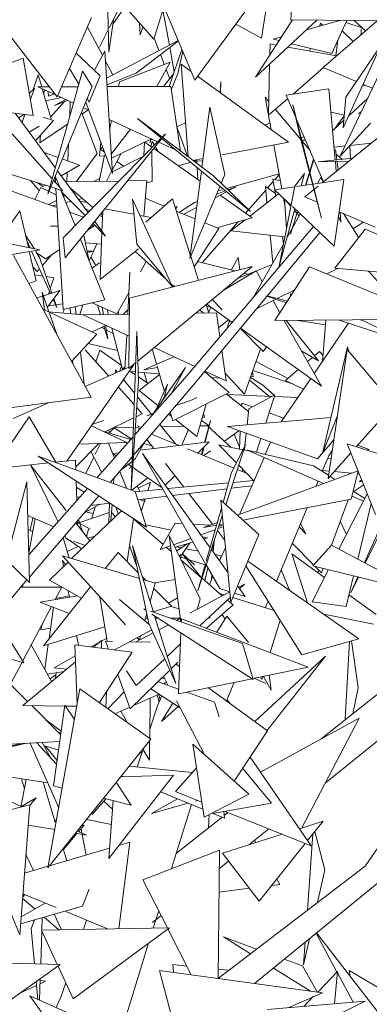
# Model space of a CAD drawing. Header units: metres. Extents: x -14.5 to 19.7, y -19.1 to 4.
# Tile 197 of 218: x 18.605 to 18.713, y 2.724 to 3.027. Entities that reach past the tile are written whole.
import ezdxf

# ---------------------------------------------------------------- set-up
doc = ezdxf.new("R2010")
doc.units = ezdxf.units.M
doc.layers.add('G-IMPT', color=7, linetype='Continuous', lineweight=5)
doc.layers.add('L-PLNT', color=7, linetype='Continuous', lineweight=5, true_color=0x005900)

# ---------------------------------------------------------------- blocks, each defined once
blk = doc.blocks.new('ÁRVORES ORNAMENTAIS - Pequeno e Médio Porte - Ipê-roxo-2976198-A')
at = {"layer": 'G-IMPT', "color": 253, "true_color": 0xaaaaaa}
for p, q in [((8.18407, 3.00885), (8.21094, 3.04552)), ((8.21369, 3.02741), (8.21469, 3.04674)), ((8.20768, 3.04107), (8.20458, 3.02176)), ((8.14173, 3.00366), (8.11514, 3.03794)), ((8.15761, 3.01744), (8.15711, 3.03617)), ((8.15868, 3.0359), (8.17146, 3.02143)), ((8.15774, 3.02491), (8.16161, 3.03258)), ((8.15886, 3.02609), (8.16259, 3.03148)), ((8.17505, 3.03298), (8.17146, 3.02143)), ((8.17424, 3.03039), (8.17624, 3.01963)), ((8.14173, 3.00366), (8.15232, 3.02806)), ((8.15761, 3.01744), (8.15901, 3.02742)), ((8.17517, 3.03007), (8.18407, 3.00885)), ((8.21413, 3.02741), (8.20279, 3.00977)), ((8.22169, 3.02731), (8.20279, 3.00977)), ((8.21369, 3.02741), (8.25048, 3.02696)), ((8.22877, 3.02723), (8.21849, 3.02435)), ((8.24024, 3.02709), (8.22357, 3.01273)), ((8.23091, 3.0272), (8.22628, 3.017)), ((8.23664, 3.02399), (8.23315, 3.02717)), ((8.15565, 3.01649), (8.15104, 3.0251)), ((8.15475, 3.01899), (8.15743, 3.0243)), ((8.16701, 3.02647), (8.16723, 3.02276)), ((8.1681, 3.02523), (8.16723, 3.02276)), ((8.19714, 3.02583), (8.19645, 3.02574)), ((8.19669, 3.02608), (8.20458, 3.02176)), ((8.22279, 3.02634), (8.22244, 3.02545)), ((8.22279, 3.02634), (8.22336, 3.02571)), ((8.23559, 3.02495), (8.23062, 3.02657)), ((8.23525, 3.02279), (8.23528, 3.02459)), ((8.17895, 3.02106), (8.15686, 3.00942)), ((8.17157, 3.02178), (8.17304, 3.01794)), ((8.21077, 3.02218), (8.20816, 3.02145)), ((8.20816, 3.02145), (8.21001, 3.021)), ((8.22814, 3.0211), (8.22753, 3.01631)), ((8.23283, 3.02071), (8.22947, 3.02403)), ((8.16599, 3.01102), (8.17902, 3.0209)), ((8.17619, 3.00685), (8.18013, 3.01825)), ((8.17637, 3.0189), (8.17776, 3.0114)), ((8.20723, 3.01996), (8.20717, 3.01658)), ((8.20723, 3.01996), (8.20912, 3.01962)), ((8.2127, 3.01897), (8.22769, 3.01628)), ((8.21386, 3.02005), (8.22628, 3.017)), ((8.21972, 3.01861), (8.21939, 3.01777)), ((8.24137, 3.01952), (8.22978, 2.99413)), ((8.24137, 3.01952), (8.23061, 3.00362)), ((8.10415, 3.00549), (8.13124, 3.01563)), ((8.13431, 2.99796), (8.13124, 3.01563)), ((8.14758, 3.01713), (8.15497, 3.01017)), ((8.15633, 3.01777), (8.15317, 3.01187)), ((8.15633, 3.01777), (8.15872, 2.98009)), ((8.1735, 3.01672), (8.17465, 3.01371)), ((8.17882, 3.0109), (8.18034, 3.01774)), ((8.24304, 3.0152), (8.22878, 2.98539)), ((8.14552, 3.01238), (8.14834, 3.00759)), ((8.15887, 3.01048), (8.15652, 3.01487)), ((8.17646, 3.01441), (8.16089, 3.00831)), ((8.17646, 3.01441), (8.17241, 3.00685)), ((8.17525, 3.01215), (8.17635, 3.00928)), ((8.17989, 3.0137), (8.18207, 2.98519)), ((8.17989, 3.0137), (8.18298, 3.01145)), ((8.20712, 3.01379), (8.20681, 2.99801)), ((8.21433, 3.00454), (8.22369, 3.01268)), ((8.23385, 3.00841), (8.22357, 3.01273)), ((8.13587, 3.01045), (8.13434, 3.00592)), ((8.13587, 3.01045), (8.13693, 3.0068)), ((8.1388, 2.97373), (8.14946, 3.01156)), ((8.15249, 3.00691), (8.14946, 3.01156)), ((8.15157, 3.00209), (8.15497, 3.01017)), ((8.15747, 3.00974), (8.15685, 3.00955)), ((8.16599, 3.01102), (8.15699, 3.00743)), ((8.17759, 3.01088), (8.17447, 3.00685)), ((8.1768, 3.00589), (8.17882, 3.0109)), ((8.18494, 3.01003), (8.21289, 2.9897)), ((8.13313, 3.00477), (8.13473, 3.0063)), ((8.13344, 3.003), (8.13473, 3.0063)), ((8.13929, 3.00681), (8.13576, 3.0068)), ((8.14124, 3.00428), (8.13576, 3.0068)), ((8.13711, 3.00618), (8.13981, 2.99693)), ((8.15249, 3.00691), (8.1388, 2.97373)), ((8.14812, 3.00682), (8.1431, 3.00681)), ((8.17665, 3.00685), (8.15703, 3.00683)), ((8.16089, 3.00831), (8.16059, 3.00683)), ((8.17665, 3.00685), (8.17969, 2.98699)), ((8.19192, 3.00495), (8.19212, 3.0083)), ((8.19212, 3.0083), (8.19202, 3.00488)), ((8.21217, 3.00423), (8.2253, 3.00614)), ((8.22731, 2.98422), (8.2253, 3.00614)), ((8.23657, 3.00726), (8.23567, 3.00702)), ((8.2388, 3.00633), (8.2359, 3.00754)), ((8.13766, 3.00559), (8.13758, 3.0046)), ((8.13766, 3.00559), (8.13835, 3.00561)), ((8.13819, 3.00248), (8.14305, 3.00345)), ((8.13901, 3.00392), (8.13895, 3.00534)), ((8.14081, 3.00448), (8.13901, 3.00392)), ((8.14438, 3.00284), (8.14084, 3.00098)), ((8.1467, 3.00178), (8.14188, 3.00399)), ((8.15095, 3.00316), (8.15157, 3.00209)), ((8.20689, 3.00216), (8.2057, 3.00357)), ((8.20754, 2.99359), (8.2057, 3.00357)), ((8.20681, 2.99801), (8.21266, 3.0031)), ((8.21217, 3.00423), (8.21517, 2.99729)), ((8.22978, 2.99413), (8.23061, 3.00362)), ((8.23734, 3.00327), (8.2315, 2.99789)), ((8.13431, 2.99796), (8.09643, 3.0026)), ((8.13966, 2.99748), (8.144, 3.00224)), ((8.1449, 3.0026), (8.14084, 3.00098)), ((8.14555, 2.99769), (8.14574, 3.00222)), ((8.15141, 2.99961), (8.14979, 3.00036)), ((8.15872, 2.98009), (8.15049, 3.00206)), ((8.18627, 2.98201), (8.18873, 3.00051)), ((8.19332, 2.97978), (8.18873, 3.00051)), ((8.21667, 2.99057), (8.20888, 2.99981)), ((8.21428, 3.00126), (8.21668, 2.99057)), ((8.21428, 3.00126), (8.22303, 2.9664)), ((8.14014, 2.97851), (8.12131, 2.99955)), ((8.1288, 2.99863), (8.1411, 2.9819)), ((8.12983, 2.99724), (8.13152, 2.9983)), ((8.13176, 2.99827), (8.13091, 2.99576)), ((8.14054, 2.99641), (8.13738, 2.99741)), ((8.154, 2.98623), (8.14924, 2.99901)), ((8.14945, 2.99843), (8.15128, 2.99967)), ((8.18978, 2.97934), (8.16643, 2.99704)), ((8.20124, 2.96836), (8.16643, 2.99704)), ((8.22596, 2.99896), (8.23012, 2.99804)), ((8.23011, 2.99789), (8.22694, 2.99369)), ((8.23532, 2.99905), (8.23446, 2.99853)), ((8.13309, 2.9928), (8.13614, 2.99468)), ((8.14054, 2.99641), (8.13505, 2.99013)), ((8.13633, 2.98949), (8.14488, 2.99531)), ((8.17263, 2.98986), (8.15767, 2.99674)), ((8.15843, 2.99639), (8.15786, 2.99362)), ((8.18126, 2.99574), (8.17855, 2.99445)), ((8.17855, 2.99445), (8.18179, 2.9854)), ((8.20575, 2.99504), (8.20717, 2.99557)), ((8.21543, 2.9967), (8.22369, 2.97756)), ((8.22999, 2.9965), (8.22648, 2.99328)), ((8.22827, 2.99546), (8.22926, 2.99584)), ((8.23818, 2.99558), (8.22878, 2.98539)), ((8.13652, 2.99181), (8.13633, 2.98949)), ((8.14357, 2.96035), (8.17375, 2.99101)), ((8.17389, 2.99089), (8.14421, 2.95413)), ((8.16428, 2.9937), (8.15834, 2.98603)), ((8.17074, 2.99073), (8.15842, 2.98486)), ((8.17022, 2.98956), (8.17064, 2.99078)), ((8.17022, 2.98956), (8.1707, 2.99075)), ((8.17403, 2.99128), (8.17507, 2.99234)), ((8.17507, 2.99234), (8.17414, 2.99119)), ((8.21683, 2.99108), (8.21771, 2.99142)), ((8.24039, 2.99104), (8.22329, 2.97723)), ((8.10095, 2.98813), (8.13945, 2.97606)), ((8.14497, 2.98396), (8.14519, 2.98921)), ((8.15475, 2.9855), (8.1551, 2.98975)), ((8.15569, 2.98817), (8.155, 2.98758)), ((8.16838, 2.98555), (8.16863, 2.98973)), ((8.16866, 2.98974), (8.17093, 2.98814)), ((8.17056, 2.9884), (8.17098, 2.98993)), ((8.17162, 2.98884), (8.17098, 2.98993)), ((8.17141, 2.98781), (8.1857, 2.97776)), ((8.17279, 2.98683), (8.17188, 2.98839)), ((8.17831, 2.98725), (8.17295, 2.98972)), ((8.19254, 2.98583), (8.21289, 2.9897)), ((8.21089, 2.97538), (8.20841, 2.98885)), ((8.21668, 2.99057), (8.22303, 2.9664)), ((8.21702, 2.99035), (8.21817, 2.99035)), ((8.21954, 2.98716), (8.21709, 2.99008)), ((8.23032, 2.98859), (8.22694, 2.98825)), ((8.23178, 2.98864), (8.23198, 2.98471)), ((8.23838, 2.98942), (8.23189, 2.98876)), ((8.14199, 2.98505), (8.13801, 2.9865)), ((8.154, 2.98623), (8.14753, 2.97757)), ((8.15625, 2.98579), (8.15458, 2.97768)), ((8.15475, 2.9855), (8.15617, 2.98542)), ((8.155, 2.98758), (8.15626, 2.98665)), ((8.16142, 2.98629), (8.15866, 2.98112)), ((8.16832, 2.98548), (8.15869, 2.98057)), ((8.17083, 2.98677), (8.17098, 2.97766)), ((8.18349, 2.98411), (8.18663, 2.98471)), ((8.22207, 2.98367), (8.23263, 2.98478)), ((8.22734, 2.98751), (8.2278, 2.98427)), ((8.22942, 2.98444), (8.22755, 2.98607)), ((8.14298, 2.97934), (8.14857, 2.98265)), ((8.14857, 2.98265), (8.14327, 2.98458)), ((8.1601, 2.98382), (8.16213, 2.98233)), ((8.18282, 2.98354), (8.179, 2.98247)), ((8.18359, 2.98404), (8.18445, 2.984)), ((8.18471, 2.98407), (8.18386, 2.98383)), ((8.18471, 2.98407), (8.18475, 2.98316)), ((8.18472, 2.98398), (8.18652, 2.98389)), ((8.18481, 2.9819), (8.18496, 2.97828)), ((8.21944, 2.98072), (8.22063, 2.98464)), ((8.21951, 2.98042), (8.22075, 2.98437)), ((8.2315, 2.98386), (8.22207, 2.98367)), ((8.22763, 2.98074), (8.22735, 2.98378)), ((8.22787, 2.98379), (8.22824, 2.98123)), ((8.14116, 2.97738), (8.14105, 2.97918)), ((8.14248, 2.9759), (8.1411, 2.97932)), ((8.14179, 2.98097), (8.15123, 2.96813)), ((8.14469, 2.97752), (8.14482, 2.98043)), ((8.15847, 2.98077), (8.15684, 2.97772)), ((8.18252, 2.95392), (8.18611, 2.98083)), ((8.18978, 2.97934), (8.20124, 2.96836)), ((8.19332, 2.97978), (8.19218, 2.97705)), ((8.19384, 2.97546), (8.21005, 2.97996)), ((8.2087, 2.9782), (8.21008, 2.97979)), ((8.21484, 2.97623), (8.21786, 2.98013)), ((8.2168, 2.97627), (8.21786, 2.98013)), ((8.21814, 2.97647), (8.21934, 2.98042)), ((8.21827, 2.97649), (8.21942, 2.98014)), ((8.22287, 2.97884), (8.22184, 2.97702)), ((8.22368, 2.97755), (8.22287, 2.97884)), ((8.14164, 2.96961), (8.12303, 2.97637)), ((8.13619, 2.9749), (8.13349, 2.97793)), ((8.13664, 2.9758), (8.1348, 2.97209)), ((8.13743, 2.97606), (8.13563, 2.97726)), ((8.13664, 2.9758), (8.14139, 2.97354)), ((8.13743, 2.97606), (8.13814, 2.97648)), ((8.13973, 2.97598), (8.14346, 2.97481)), ((8.14346, 2.97481), (8.14057, 2.97803)), ((8.16073, 2.97778), (8.14433, 2.97752)), ((8.15475, 2.97857), (8.15297, 2.97766)), ((8.16926, 2.97792), (8.16334, 2.97782)), ((8.16926, 2.97792), (8.16834, 2.967)), ((8.17098, 2.97766), (8.1692, 2.97722)), ((8.1918, 2.97614), (8.18252, 2.95392)), ((8.19424, 2.97508), (8.19679, 2.97604)), ((8.19449, 2.97483), (8.19679, 2.97604)), ((8.20884, 2.97409), (8.20581, 2.97615)), ((8.20581, 2.97615), (8.20629, 2.97108)), ((8.2065, 2.97568), (8.20825, 2.97769)), ((8.20814, 2.97832), (8.20899, 2.97318)), ((8.20814, 2.97832), (8.21043, 2.97784)), ((8.21479, 2.97597), (8.20866, 2.97505)), ((8.21002, 2.95163), (8.21484, 2.97623)), ((8.2203, 2.97679), (8.21536, 2.97605)), ((8.22205, 2.97623), (8.21792, 2.9729)), ((8.22998, 2.97823), (8.22042, 2.97681)), ((8.22699, 2.95774), (8.22998, 2.97823)), ((8.14357, 2.93826), (8.14127, 2.97549)), ((8.14723, 2.96407), (8.14284, 2.975)), ((8.14309, 2.97437), (8.15028, 2.96716)), ((8.14383, 2.973), (8.14355, 2.97391)), ((8.15273, 2.96965), (8.14577, 2.97555)), ((8.19035, 2.97265), (8.19381, 2.97448)), ((8.19082, 2.97378), (8.19345, 2.97478)), ((8.19121, 2.97473), (8.19254, 2.9751)), ((8.19185, 2.97344), (8.20178, 2.96647)), ((8.19973, 2.96791), (8.20592, 2.97501)), ((8.20989, 2.97389), (8.20105, 2.96698)), ((8.21368, 2.97031), (8.20866, 2.97505)), ((8.22171, 2.97127), (8.21792, 2.9729)), ((8.1415, 2.97181), (8.13904, 2.97055)), ((8.14159, 2.97045), (8.14024, 2.97012)), ((8.14594, 2.97151), (8.14439, 2.97114)), ((8.1495, 2.97239), (8.14831, 2.9721)), ((8.15097, 2.97114), (8.14871, 2.97156)), ((8.17724, 2.9452), (8.16488, 2.97224)), ((8.16621, 2.95833), (8.16488, 2.97224)), ((8.1688, 2.9725), (8.17466, 2.97008)), ((8.17718, 2.97229), (8.169, 2.96513)), ((8.17718, 2.97229), (8.18267, 2.95506)), ((8.17806, 2.96953), (8.17865, 2.96996)), ((8.17819, 2.96913), (8.17865, 2.96996)), ((8.17932, 2.96816), (8.18399, 2.97119)), ((8.1807, 2.96758), (8.18462, 2.96964)), ((8.18399, 2.97119), (8.18487, 2.97153)), ((8.21182, 2.97033), (8.21143, 2.97244)), ((8.21362, 2.97), (8.2117, 2.97217)), ((8.2117, 2.97217), (8.21227, 2.96311)), ((8.22699, 2.95774), (8.21411, 2.96991)), ((8.13025, 2.96862), (8.12343, 2.95923)), ((8.13285, 2.95732), (8.13025, 2.96862)), ((8.14978, 2.96666), (8.14558, 2.96818)), ((8.15041, 2.96925), (8.15171, 2.96862)), ((8.15475, 2.96718), (8.15569, 2.96673)), ((8.15571, 2.96713), (8.15511, 2.96763)), ((8.15576, 2.96843), (8.1555, 2.96231)), ((8.15639, 2.96921), (8.16533, 2.96755)), ((8.16718, 2.96721), (8.17065, 2.96657)), ((8.17837, 2.96855), (8.18415, 2.96616)), ((8.19084, 2.96339), (8.20178, 2.96647)), ((8.21002, 2.95163), (8.21486, 2.9692)), ((8.21654, 2.96761), (8.2124, 2.96027)), ((8.21355, 2.96143), (8.21568, 2.96842)), ((8.21355, 2.96143), (8.21573, 2.96838)), ((8.21623, 2.96706), (8.21473, 2.96875)), ((8.22832, 2.96685), (8.22906, 2.96513)), ((8.23957, 2.9636), (8.22853, 2.96834)), ((8.22906, 2.96513), (8.22878, 2.96823)), ((8.23453, 2.96032), (8.22983, 2.96778)), ((8.14199, 2.96391), (8.1396, 2.96389)), ((8.15308, 2.96402), (8.15111, 2.96267)), ((8.15308, 2.96402), (8.15219, 2.96401)), ((8.15274, 2.96469), (8.15663, 2.96078)), ((8.15327, 2.96535), (8.15663, 2.96078)), ((8.18101, 2.91711), (8.22058, 2.9638)), ((8.18638, 2.9526), (8.19739, 2.96523)), ((8.18712, 2.96493), (8.19143, 2.96315)), ((8.1996, 2.96585), (8.1952, 2.96242)), ((8.23276, 2.96312), (8.23596, 2.96515)), ((8.13197, 2.96112), (8.13457, 2.95697)), ((8.14988, 2.96116), (8.15146, 2.95356)), ((8.15549, 2.96193), (8.15489, 2.94751)), ((8.18329, 2.91458), (8.22252, 2.96196)), ((8.19143, 2.96315), (8.18385, 2.95138)), ((8.21179, 2.96063), (8.1952, 2.96242)), ((8.20725, 2.96112), (8.20807, 2.95258)), ((8.21103, 2.96071), (8.21138, 2.95858)), ((8.23656, 2.96292), (8.22722, 2.95097)), ((8.23656, 2.96292), (8.26026, 2.95286)), ((8.13634, 2.95661), (8.11967, 2.95999)), ((8.13336, 2.95722), (8.13235, 2.95946)), ((8.14357, 2.96035), (8.14421, 2.95413)), ((8.15641, 2.94125), (8.1489, 2.95994)), ((8.15038, 2.95876), (8.15534, 2.95835)), ((8.15287, 2.95625), (8.15396, 2.95847)), ((8.17724, 2.9452), (8.16621, 2.95833)), ((8.21135, 2.9584), (8.20211, 2.942)), ((8.13634, 2.95661), (8.09411, 2.94949)), ((8.15213, 2.91129), (8.1283, 2.95491)), ((8.13522, 2.94702), (8.13313, 2.95607)), ((8.13964, 2.94318), (8.13382, 2.95619)), ((8.13512, 2.95609), (8.13638, 2.95408)), ((8.13822, 2.95387), (8.13544, 2.95558)), ((8.14008, 2.95514), (8.13716, 2.95181)), ((8.14243, 2.95675), (8.13822, 2.95387)), ((8.15287, 2.95625), (8.15091, 2.95619)), ((8.15303, 2.95616), (8.15099, 2.95584)), ((8.15303, 2.95616), (8.15156, 2.9533)), ((8.15489, 2.94751), (8.16673, 2.95688)), ((8.16573, 2.95609), (8.17543, 2.94736)), ((8.18281, 2.95462), (8.18518, 2.9472)), ((8.13556, 2.94999), (8.13421, 2.95138)), ((8.14005, 2.94332), (8.13638, 2.95408)), ((8.1521, 2.95434), (8.15364, 2.9518)), ((8.1525, 2.95097), (8.15475, 2.95261)), ((8.164, 2.94174), (8.20175, 2.95147)), ((8.16653, 2.92238), (8.20175, 2.95147)), ((8.16737, 2.94983), (8.16915, 2.95301)), ((8.18487, 2.95297), (8.19643, 2.9501)), ((8.19541, 2.95051), (8.19747, 2.9543)), ((8.19746, 2.94792), (8.20773, 2.95199)), ((8.19794, 2.95051), (8.19747, 2.9543)), ((8.20876, 2.93484), (8.2194, 2.95142)), ((8.24388, 2.94137), (8.2194, 2.95142)), ((8.13478, 2.94894), (8.13723, 2.94855)), ((8.13601, 2.95051), (8.13556, 2.94999)), ((8.13833, 2.94838), (8.14067, 2.94801)), ((8.16407, 2.94971), (8.16342, 2.93679)), ((8.1928, 2.94408), (8.20294, 2.95013)), ((8.19925, 2.9494), (8.20044, 2.9491)), ((8.20294, 2.95013), (8.20482, 2.94682)), ((8.22815, 2.95088), (8.22477, 2.94921)), ((8.26482, 2.94763), (8.22722, 2.95097)), ((8.23759, 2.95005), (8.24029, 2.94701)), ((8.13522, 2.94702), (8.13301, 2.94629)), ((8.14067, 2.94801), (8.13957, 2.94472)), ((8.17683, 2.94609), (8.17774, 2.94528)), ((8.13545, 2.94183), (8.13723, 2.9424)), ((8.13709, 2.94356), (8.13776, 2.93818)), ((8.13709, 2.94356), (8.13918, 2.93752)), ((8.13746, 2.94248), (8.14252, 2.94412)), ((8.13868, 2.93897), (8.14252, 2.94412)), ((8.1393, 2.94393), (8.13898, 2.94297)), ((8.1601, 2.93687), (8.16375, 2.94338)), ((8.21229, 2.94033), (8.20625, 2.94231)), ((8.20633, 2.94241), (8.21259, 2.9408)), ((8.21482, 2.94428), (8.20943, 2.94161)), ((8.21353, 2.94311), (8.21358, 2.94235)), ((8.14347, 2.94002), (8.139, 2.93939)), ((8.14157, 2.93887), (8.14046, 2.94135)), ((8.14157, 2.93887), (8.14064, 2.94159)), ((8.14357, 2.93826), (8.15641, 2.94125)), ((8.14963, 2.93967), (8.14868, 2.93668)), ((8.15252, 2.94035), (8.1601, 2.93687)), ((8.15502, 2.93665), (8.1541, 2.93962)), ((8.16381, 2.92014), (8.164, 2.94174)), ((8.18756, 2.93975), (8.18837, 2.9372)), ((8.18909, 2.93891), (8.18772, 2.93923)), ((8.18773, 2.93989), (8.19557, 2.93429)), ((8.19254, 2.93813), (8.18944, 2.9413)), ((8.20902, 2.9414), (8.20306, 2.93845)), ((8.20815, 2.94097), (8.21028, 2.93721)), ((8.15388, 2.93069), (8.13733, 2.93838)), ((8.13917, 2.93756), (8.14975, 2.93658)), ((8.13933, 2.93709), (8.14159, 2.93059)), ((8.14391, 2.93834), (8.14332, 2.93717)), ((8.14579, 2.93695), (8.1457, 2.93876)), ((8.14754, 2.93678), (8.14728, 2.93912)), ((8.16396, 2.93679), (8.14975, 2.93656)), ((8.1639, 2.93003), (8.14975, 2.93656)), ((8.15558, 2.93895), (8.15598, 2.93666)), ((8.15709, 2.93826), (8.15749, 2.93669)), ((8.16049, 2.93756), (8.16064, 2.93674)), ((8.16198, 2.93676), (8.16349, 2.9381)), ((8.19075, 2.93724), (8.18439, 2.93713)), ((8.18564, 2.93816), (8.18674, 2.93717)), ((8.18829, 2.93744), (8.18909, 2.93892)), ((8.19075, 2.93724), (8.1918, 2.92984)), ((8.15247, 2.93134), (8.15669, 2.93336)), ((8.15658, 2.93331), (8.1573, 2.92923)), ((8.19141, 2.93264), (8.19448, 2.93507)), ((8.19407, 2.93252), (8.19473, 2.93489)), ((8.20876, 2.93484), (8.24652, 2.93514)), ((8.21162, 2.93486), (8.22311, 2.91465)), ((8.21218, 2.93487), (8.22214, 2.9225)), ((8.2243, 2.93349), (8.21579, 2.9349)), ((8.22086, 2.9186), (8.23143, 2.93405)), ((8.22334, 2.92222), (8.22443, 2.93496)), ((8.24923, 2.92822), (8.22855, 2.935)), ((8.23506, 2.93505), (8.23616, 2.93477)), ((8.24923, 2.92822), (8.23616, 2.93477)), ((8.15388, 2.93069), (8.14616, 2.92222)), ((8.15541, 2.93275), (8.15639, 2.93221)), ((8.1573, 2.92923), (8.15611, 2.93309)), ((8.15682, 2.93196), (8.159, 2.93073)), ((8.15855, 2.9325), (8.1618, 2.91975)), ((8.1631, 2.9304), (8.16258, 2.91996)), ((8.16618, 2.93152), (8.16445, 2.88274)), ((8.16618, 2.93152), (8.16676, 2.91633)), ((8.20508, 2.92532), (8.19809, 2.93246)), ((8.19811, 2.93248), (8.22311, 2.91465)), ((8.16031, 2.9256), (8.15123, 2.92778)), ((8.14997, 2.91524), (8.14885, 2.92517)), ((8.15756, 2.91774), (8.15034, 2.92581)), ((8.15481, 2.9257), (8.15362, 2.92214)), ((8.15481, 2.9257), (8.16145, 2.92111)), ((8.1723, 2.92138), (8.17102, 2.92581)), ((8.18407, 2.92073), (8.17153, 2.92651)), ((8.1924, 2.92558), (8.19372, 2.91628)), ((8.20421, 2.92581), (8.1994, 2.9122)), ((8.20508, 2.92532), (8.20614, 2.92675)), ((8.21701, 2.92538), (8.22214, 2.9225)), ((8.22246, 2.92532), (8.22093, 2.92401)), ((8.22246, 2.92532), (8.22351, 2.92417)), ((8.23108, 2.92672), (8.22343, 2.8939)), ((8.23094, 2.92589), (8.22511, 2.88628)), ((8.23094, 2.92589), (8.24536, 2.90893)), ((8.23151, 2.92523), (8.23108, 2.92672)), ((8.1447, 2.89161), (8.16525, 2.92115)), ((8.1465, 2.92161), (8.14645, 2.92254)), ((8.16381, 2.92014), (8.16584, 2.92181)), ((8.16842, 2.91967), (8.1776, 2.92371)), ((8.20295, 2.92224), (8.21268, 2.91698)), ((8.22034, 2.92351), (8.21881, 2.9222)), ((8.15036, 2.91455), (8.16381, 2.92051)), ((8.15968, 2.91969), (8.1596, 2.91864)), ((8.15968, 2.91969), (8.16028, 2.91894)), ((8.16098, 2.91941), (8.16154, 2.92079)), ((8.16262, 2.9207), (8.1618, 2.91975)), ((8.16389, 2.91919), (8.16574, 2.91905)), ((8.16429, 2.91916), (8.16571, 2.91818)), ((8.16666, 2.91898), (8.17313, 2.91849)), ((8.16694, 2.91327), (8.1732, 2.91823)), ((8.16842, 2.91967), (8.17258, 2.92038)), ((8.16844, 2.91885), (8.16942, 2.91562)), ((8.17097, 2.90574), (8.18125, 2.92043)), ((8.17461, 2.91334), (8.17248, 2.92076)), ((8.1768, 2.91234), (8.18125, 2.92043)), ((8.19466, 2.91272), (8.18707, 2.91914)), ((8.19372, 2.91628), (8.18719, 2.91929)), ((8.1994, 2.9122), (8.19338, 2.91868)), ((8.20204, 2.91755), (8.20184, 2.91912)), ((8.20196, 2.91945), (8.21416, 2.91537)), ((8.21594, 2.91976), (8.212, 2.9164)), ((8.16213, 2.91666), (8.1655, 2.91248)), ((8.16445, 2.88274), (8.16676, 2.91633)), ((8.16561, 2.89967), (8.18101, 2.91711)), ((8.16671, 2.91749), (8.16968, 2.91544)), ((8.17562, 2.91527), (8.17206, 2.9073)), ((8.1746, 2.9112), (8.17562, 2.91527)), ((8.18927, 2.91728), (8.192, 2.91707)), ((8.20091, 2.91648), (8.20707, 2.91152)), ((8.20122, 2.91735), (8.20487, 2.91508)), ((8.20204, 2.91755), (8.20137, 2.91777)), ((8.20487, 2.91508), (8.20846, 2.91185)), ((8.21064, 2.90364), (8.21978, 2.91702)), ((8.212, 2.9164), (8.21755, 2.91375)), ((8.16538, 2.90897), (8.16055, 2.91439)), ((8.16518, 2.89338), (8.18329, 2.91458)), ((8.16694, 2.91327), (8.17269, 2.9087)), ((8.1751, 2.91164), (8.17489, 2.91236)), ((8.17729, 2.90401), (8.19466, 2.91272)), ((8.20058, 2.90683), (8.19375, 2.91226)), ((8.2078, 2.91149), (8.1939, 2.91214)), ((8.20875, 2.912), (8.20067, 2.90764)), ((8.20875, 2.912), (8.20594, 2.90323)), ((8.15213, 2.91129), (8.12781, 2.90804)), ((8.12812, 2.90469), (8.13907, 2.90955)), ((8.16641, 2.91136), (8.17096, 2.90573)), ((8.1746, 2.9112), (8.17418, 2.91033)), ((8.17829, 2.90872), (8.18328, 2.91048)), ((8.18328, 2.91048), (8.18473, 2.91117)), ((8.18473, 2.89913), (8.18753, 2.90914)), ((8.19849, 2.90849), (8.19854, 2.90947)), ((8.19854, 2.90947), (8.20183, 2.90827)), ((8.21575, 2.91112), (8.20858, 2.91145)), ((8.24536, 2.90893), (8.2338, 2.896)), ((8.16787, 2.90618), (8.166, 2.90526)), ((8.16787, 2.90618), (8.16619, 2.90807)), ((8.16929, 2.90556), (8.17143, 2.90639)), ((8.16929, 2.90556), (8.17135, 2.90628)), ((8.17601, 2.90606), (8.17691, 2.90534)), ((8.17729, 2.90401), (8.17653, 2.90666)), ((8.18703, 2.90507), (8.18672, 2.90626)), ((8.20067, 2.90764), (8.20016, 2.90273)), ((8.20695, 2.9064), (8.21141, 2.90477)), ((8.1331, 2.90517), (8.12218, 2.88923)), ((8.14125, 2.89124), (8.1331, 2.90517)), ((8.15263, 2.903), (8.15609, 2.90404)), ((8.16524, 2.90488), (8.15649, 2.90057)), ((8.17328, 2.90286), (8.17813, 2.89687)), ((8.17809, 2.90441), (8.18473, 2.89913)), ((8.18612, 2.9041), (8.18846, 2.90248)), ((8.18639, 2.90505), (8.18703, 2.90507)), ((8.18887, 2.90405), (8.18709, 2.89736)), ((8.18887, 2.90405), (8.18727, 2.89738)), ((8.22601, 2.90498), (8.1941, 2.9022)), ((8.22796, 2.9056), (8.22343, 2.8939)), ((8.15228, 2.90249), (8.16316, 2.89729)), ((8.15603, 2.90071), (8.16434, 2.89823)), ((8.15799, 2.90012), (8.15751, 2.90107)), ((8.15785, 2.9004), (8.15943, 2.90202)), ((8.16449, 2.89841), (8.15921, 2.9018)), ((8.15924, 2.90182), (8.16513, 2.90196)), ((8.16577, 2.90197), (8.16678, 2.90199)), ((8.16639, 2.90246), (8.16751, 2.90182)), ((8.16707, 2.90112), (8.16671, 2.90158)), ((8.17926, 2.89641), (8.17076, 2.89991)), ((8.17386, 2.90215), (8.18073, 2.90231)), ((8.18198, 2.90112), (8.18006, 2.8965)), ((8.18565, 2.90242), (8.18846, 2.90248)), ((8.18803, 2.90247), (8.19529, 2.89582)), ((8.19766, 2.90093), (8.19318, 2.89775)), ((8.1941, 2.9022), (8.22189, 2.89228)), ((8.19622, 2.89991), (8.19784, 2.89593)), ((8.19781, 2.8953), (8.19809, 2.90078)), ((8.19989, 2.90013), (8.19951, 2.8964)), ((8.14738, 2.88969), (8.15454, 2.89702)), ((8.14833, 2.89682), (8.16316, 2.89729)), ((8.15343, 2.89374), (8.15506, 2.89703)), ((8.15399, 2.88651), (8.16503, 2.89901)), ((8.15747, 2.89711), (8.15931, 2.89253)), ((8.16574, 2.89225), (8.1685, 2.89726)), ((8.18851, 2.89753), (8.16723, 2.89495)), ((8.16837, 2.89703), (8.1708, 2.89631)), ((8.17146, 2.89546), (8.16932, 2.89822)), ((8.18499, 2.89405), (8.18851, 2.89753)), ((8.20443, 2.89852), (8.20308, 2.89431)), ((8.20578, 2.89367), (8.2074, 2.89745)), ((8.22686, 2.89813), (8.22189, 2.89228)), ((8.23974, 2.87511), (8.23103, 2.89689)), ((8.23103, 2.89689), (8.26416, 2.88635)), ((8.1554, 2.88811), (8.15211, 2.89453)), ((8.16075, 2.89416), (8.15884, 2.89393)), ((8.1599, 2.8932), (8.15884, 2.89393)), ((8.18881, 2.86493), (8.168, 2.89391)), ((8.168, 2.89391), (8.1875, 2.85982)), ((8.19615, 2.88945), (8.18186, 2.89533)), ((8.18655, 2.8953), (8.18609, 2.89359)), ((8.18693, 2.89597), (8.18634, 2.89349)), ((8.18894, 2.89474), (8.18686, 2.89327)), ((8.19147, 2.89659), (8.19888, 2.89509)), ((8.19147, 2.89659), (8.19691, 2.89103)), ((8.19363, 2.87814), (8.19965, 2.89669)), ((8.19531, 2.88773), (8.19965, 2.89669)), ((8.19912, 2.89504), (8.20097, 2.89466)), ((8.19949, 2.89618), (8.19936, 2.89499)), ((8.22373, 2.88469), (8.20027, 2.89497)), ((8.20027, 2.89497), (8.22064, 2.89018)), ((8.23213, 2.89413), (8.22511, 2.88628)), ((8.22529, 2.89317), (8.22638, 2.89488)), ((8.2342, 2.89645), (8.23772, 2.89516)), ((8.23697, 2.895), (8.23772, 2.89516)), ((8.13906, 2.89101), (8.10433, 2.88734)), ((8.16574, 2.88224), (8.13582, 2.89313)), ((8.13582, 2.89313), (8.16922, 2.87125)), ((8.14731, 2.89188), (8.14107, 2.89122)), ((8.14731, 2.89188), (8.14741, 2.88891)), ((8.15048, 2.88779), (8.15298, 2.89283)), ((8.15805, 2.88503), (8.16481, 2.89295)), ((8.1614, 2.88895), (8.16476, 2.8915)), ((8.16507, 2.89174), (8.16574, 2.89225)), ((8.18067, 2.88359), (8.17501, 2.89089)), ((8.19786, 2.8752), (8.20538, 2.89273)), ((8.22332, 2.88845), (8.22529, 2.89317)), ((8.22491, 2.89227), (8.22603, 2.89252)), ((8.13364, 2.89023), (8.14197, 2.87289)), ((8.13364, 2.89023), (8.14442, 2.87643)), ((8.16095, 2.88843), (8.16304, 2.88322)), ((8.1647, 2.88984), (8.16359, 2.89062)), ((8.16438, 2.89007), (8.16399, 2.8892)), ((8.1644, 2.89005), (8.16399, 2.8892)), ((8.17405, 2.88332), (8.16493, 2.88969)), ((8.19531, 2.88773), (8.19279, 2.87889)), ((8.20003, 2.88785), (8.19716, 2.88903)), ((8.23434, 2.88858), (8.19718, 2.87495)), ((8.19759, 2.89034), (8.20229, 2.88554)), ((8.19876, 2.88915), (8.19869, 2.8884)), ((8.22525, 2.88722), (8.22064, 2.89018)), ((8.22343, 2.88872), (8.22544, 2.88852)), ((8.22698, 2.88837), (8.23233, 2.88784)), ((8.23434, 2.88858), (8.23225, 2.87987)), ((8.13241, 2.88521), (8.12608, 2.86112)), ((8.13241, 2.88521), (8.13321, 2.85422)), ((8.14753, 2.88546), (8.14774, 2.87943)), ((8.15911, 2.88611), (8.15902, 2.88468)), ((8.16964, 2.8864), (8.16465, 2.88263)), ((8.17044, 2.88507), (8.16666, 2.88324)), ((8.17044, 2.88507), (8.16963, 2.88254)), ((8.175, 2.88415), (8.17796, 2.88708)), ((8.17574, 2.88312), (8.19451, 2.88491)), ((8.19587, 2.88504), (8.2022, 2.88564)), ((8.22139, 2.88383), (8.22205, 2.88542)), ((8.2272, 2.88596), (8.22569, 2.88693)), ((8.23412, 2.88767), (8.23474, 2.88761)), ((8.23545, 2.88583), (8.23476, 2.88528)), ((8.23569, 2.88524), (8.23476, 2.88528)), ((8.13299, 2.86272), (8.15104, 2.88316)), ((8.15004, 2.88203), (8.14759, 2.88361)), ((8.16574, 2.88224), (8.16922, 2.87125)), ((8.16576, 2.88217), (8.17425, 2.88298)), ((8.16713, 2.88231), (8.16632, 2.8839)), ((8.17725, 2.88103), (8.19399, 2.88307)), ((8.18955, 2.87215), (8.18219, 2.88163)), ((8.19528, 2.88323), (8.20164, 2.884)), ((8.2364, 2.88006), (8.23284, 2.88234)), ((8.23303, 2.88222), (8.23608, 2.88426)), ((8.13316, 2.85591), (8.15451, 2.88089)), ((8.1477, 2.88046), (8.14873, 2.88055)), ((8.152, 2.87795), (8.15789, 2.87867)), ((8.15781, 2.87866), (8.1576, 2.87261)), ((8.16653, 2.87972), (8.17549, 2.88081)), ((8.16727, 2.87981), (8.16874, 2.87918)), ((8.16858, 2.87924), (8.16769, 2.87643)), ((8.16874, 2.87918), (8.16835, 2.87994)), ((8.16883, 2.88), (8.16863, 2.87939)), ((8.20381, 2.86899), (8.19205, 2.87956)), ((8.19205, 2.87956), (8.19519, 2.84816)), ((8.19885, 2.87345), (8.23225, 2.87987)), ((8.23129, 2.87968), (8.22618, 2.86569)), ((8.22845, 2.8645), (8.23716, 2.88156)), ((8.23601, 2.8793), (8.23248, 2.88085)), ((8.14614, 2.86159), (8.16146, 2.87633)), ((8.14832, 2.87261), (8.15771, 2.87577)), ((8.15475, 2.87822), (8.15005, 2.87567)), ((8.15054, 2.87594), (8.15282, 2.87545)), ((8.15237, 2.87397), (8.15344, 2.87751)), ((8.1586, 2.87821), (8.15827, 2.87326)), ((8.15843, 2.87574), (8.15958, 2.87452)), ((8.16048, 2.87538), (8.15973, 2.87747)), ((8.19229, 2.87712), (8.18762, 2.86077)), ((8.2092, 2.85465), (8.21864, 2.87725)), ((8.23839, 2.8785), (8.23422, 2.86144)), ((8.24379, 2.87697), (8.23628, 2.86035)), ((8.14064, 2.87138), (8.13267, 2.87489)), ((8.13297, 2.86332), (8.13495, 2.87389)), ((8.13329, 2.87025), (8.13426, 2.87419)), ((8.14742, 2.87259), (8.15178, 2.86701)), ((8.14796, 2.87322), (8.148, 2.87184)), ((8.14799, 2.87211), (8.14848, 2.87307)), ((8.14831, 2.87363), (8.1486, 2.8727)), ((8.14832, 2.87261), (8.15186, 2.87069)), ((8.16523, 2.87387), (8.16322, 2.86067)), ((8.17433, 2.86593), (8.16522, 2.87381)), ((8.18503, 2.85169), (8.19253, 2.87475)), ((8.19103, 2.87269), (8.18672, 2.87111)), ((8.23076, 2.86903), (8.22887, 2.87307)), ((8.24318, 2.87376), (8.23656, 2.86021)), ((8.13279, 2.8704), (8.13422, 2.86997)), ((8.13415, 2.86999), (8.13433, 2.87058)), ((8.1487, 2.8724), (8.14949, 2.86995)), ((8.15068, 2.86841), (8.15134, 2.8706)), ((8.16676, 2.87248), (8.16763, 2.87229)), ((8.16898, 2.872), (8.1768, 2.87033)), ((8.17344, 2.86435), (8.17802, 2.87249)), ((8.18033, 2.87235), (8.17802, 2.87249)), ((8.18878, 2.87187), (8.18361, 2.87216)), ((8.18596, 2.8689), (8.1904, 2.87051)), ((8.18672, 2.87111), (8.1908, 2.8719)), ((8.19326, 2.86737), (8.19105, 2.87022)), ((8.19125, 2.87082), (8.19254, 2.87129)), ((8.19254, 2.87165), (8.19154, 2.87171)), ((8.19165, 2.87206), (8.19254, 2.87223)), ((8.21618, 2.87135), (8.21825, 2.86924)), ((8.2166, 2.87236), (8.21825, 2.86924)), ((8.1454, 2.8618), (8.1435, 2.86801)), ((8.14402, 2.86861), (8.14436, 2.8679)), ((8.14436, 2.8679), (8.1461, 2.86685)), ((8.14475, 2.86767), (8.14925, 2.86458)), ((8.1503, 2.86559), (8.14672, 2.86693)), ((8.15114, 2.86783), (8.15336, 2.86854)), ((8.18574, 2.84918), (8.17614, 2.86865)), ((8.17981, 2.84208), (8.17614, 2.86865)), ((8.17752, 2.86584), (8.18293, 2.8678)), ((8.1779, 2.86507), (8.18357, 2.86669)), ((8.1864, 2.86829), (8.18797, 2.86795)), ((8.18687, 2.86763), (8.18797, 2.86795)), ((8.18936, 2.86416), (8.19, 2.86693)), ((8.18977, 2.86358), (8.19, 2.86693)), ((8.20381, 2.86899), (8.19519, 2.84816)), ((8.14817, 2.86532), (8.1448, 2.86378)), ((8.16043, 2.86348), (8.15648, 2.85855)), ((8.16043, 2.86348), (8.16664, 2.85722)), ((8.16616, 2.8595), (8.16397, 2.86561)), ((8.16994, 2.84157), (8.16487, 2.86564)), ((8.16487, 2.86564), (8.17133, 2.84507)), ((8.17344, 2.86435), (8.17657, 2.86549)), ((8.17681, 2.86378), (8.17535, 2.86505)), ((8.17597, 2.86451), (8.17668, 2.86472)), ((8.17992, 2.86492), (8.17842, 2.86522)), ((8.17847, 2.86392), (8.18172, 2.86616)), ((8.17981, 2.86233), (8.18258, 2.86641)), ((8.18519, 2.86386), (8.18137, 2.86462)), ((8.19427, 2.85732), (8.18917, 2.86442)), ((8.19172, 2.86087), (8.1935, 2.86503)), ((8.22066, 2.85964), (8.2141, 2.86637)), ((8.2262, 2.86569), (8.22044, 2.8594)), ((8.2262, 2.86569), (8.25374, 2.85111)), ((8.11154, 2.86135), (8.13145, 2.82953)), ((8.12608, 2.86112), (8.13321, 2.85422)), ((8.1393, 2.855), (8.14505, 2.86054)), ((8.16272, 2.84123), (8.14335, 2.86241)), ((8.14335, 2.86241), (8.16701, 2.85546)), ((8.1437, 2.85924), (8.14337, 2.86098)), ((8.14429, 2.85981), (8.14337, 2.86098)), ((8.17989, 2.86288), (8.17921, 2.86242)), ((8.17989, 2.86288), (8.17969, 2.86144)), ((8.18144, 2.86148), (8.17977, 2.862)), ((8.18617, 2.85568), (8.17982, 2.86118)), ((8.18025, 2.86297), (8.18591, 2.8559)), ((8.18033, 2.86309), (8.18393, 2.8597)), ((8.18731, 2.85968), (8.18272, 2.86109)), ((8.19231, 2.86242), (8.19032, 2.86283)), ((8.19165, 2.86097), (8.19231, 2.86242)), ((8.20041, 2.86077), (8.23462, 2.83693)), ((8.21876, 2.84798), (8.21394, 2.86307)), ((8.21394, 2.86307), (8.22402, 2.85582)), ((8.1874, 2.85999), (8.18503, 2.85169)), ((8.18719, 2.8548), (8.18811, 2.85875)), ((8.18761, 2.85962), (8.19173, 2.85241)), ((8.21707, 2.83196), (8.19983, 2.85938)), ((8.21068, 2.85817), (8.21318, 2.85187)), ((8.22019, 2.84833), (8.22524, 2.85821)), ((8.22044, 2.8594), (8.25374, 2.85111)), ((8.22307, 2.85718), (8.22105, 2.85925)), ((8.22226, 2.85801), (8.222, 2.85727)), ((8.2236, 2.85862), (8.22307, 2.85718)), ((8.12405, 2.84524), (8.1324, 2.85501)), ((8.1393, 2.855), (8.14919, 2.84942)), ((8.16792, 2.85594), (8.16896, 2.85488)), ((8.16817, 2.85512), (8.17187, 2.85403)), ((8.178, 2.85519), (8.17159, 2.85411)), ((8.19254, 2.85017), (8.1863, 2.85557)), ((8.18859, 2.85358), (8.18965, 2.85605)), ((8.18918, 2.85495), (8.1893, 2.85667)), ((8.23296, 2.85628), (8.23066, 2.84687)), ((8.2343, 2.85595), (8.2321, 2.85108)), ((8.23446, 2.85591), (8.2321, 2.85108)), ((8.13047, 2.85275), (8.14312, 2.8528)), ((8.131, 2.85276), (8.13114, 2.85354)), ((8.152, 2.85294), (8.1375, 2.83479)), ((8.14312, 2.8528), (8.14111, 2.849)), ((8.14548, 2.84973), (8.14511, 2.85172)), ((8.1703, 2.84836), (8.17187, 2.85403)), ((8.17142, 2.85241), (8.17687, 2.84692)), ((8.19487, 2.85133), (8.18257, 2.84477)), ((8.19486, 2.85141), (8.19173, 2.85241)), ((8.1996, 2.8499), (8.19726, 2.85316)), ((8.19935, 2.85372), (8.19755, 2.85276)), ((8.19786, 2.85233), (8.19935, 2.85372)), ((8.14791, 2.85014), (8.13651, 2.84823)), ((8.1413, 2.84935), (8.1454, 2.85018)), ((8.1571, 2.83614), (8.15488, 2.8498)), ((8.17004, 2.84134), (8.16089, 2.84905)), ((8.17879, 2.84947), (8.17594, 2.84786)), ((8.18574, 2.84918), (8.18477, 2.84595)), ((8.18564, 2.84089), (8.19503, 2.84968)), ((8.19317, 2.85042), (8.19171, 2.85088)), ((8.19585, 2.84731), (8.1941, 2.84882)), ((8.2085, 2.84559), (8.19578, 2.8496)), ((8.1996, 2.8499), (8.19634, 2.85094)), ((8.20578, 2.84645), (8.20665, 2.84853)), ((8.22019, 2.84833), (8.23066, 2.84687)), ((8.23153, 2.85043), (8.23987, 2.84443)), ((8.13997, 2.84685), (8.1311, 2.83009)), ((8.14541, 2.84469), (8.13651, 2.84823)), ((8.14053, 2.84663), (8.13919, 2.8369)), ((8.16903, 2.84588), (8.16839, 2.84611)), ((8.16839, 2.84611), (8.16907, 2.84566)), ((8.19871, 2.83542), (8.17042, 2.84539)), ((8.17129, 2.8452), (8.17687, 2.84692)), ((8.17925, 2.84611), (8.17666, 2.84686)), ((8.19585, 2.84731), (8.18765, 2.84013)), ((8.16867, 2.84249), (8.16928, 2.84469)), ((8.16887, 2.84322), (8.16959, 2.84323)), ((8.17083, 2.84453), (8.20207, 2.82438)), ((8.17167, 2.84399), (8.17822, 2.82315)), ((8.17191, 2.84324), (8.17282, 2.84325)), ((8.17644, 2.84327), (8.17964, 2.84329)), ((8.17965, 2.84322), (8.17843, 2.84257)), ((8.17999, 2.84305), (8.17995, 2.84203)), ((8.17999, 2.84305), (8.21897, 2.82819)), ((8.18825, 2.84334), (8.1889, 2.84334)), ((8.19393, 2.84385), (8.19086, 2.8389)), ((8.19339, 2.84298), (8.19254, 2.84436)), ((8.19393, 2.84385), (8.20061, 2.83575)), ((8.21035, 2.84265), (8.20728, 2.83265)), ((8.22381, 2.84447), (8.23906, 2.84141)), ((8.13665, 2.83964), (8.13705, 2.84133)), ((8.13964, 2.84019), (8.13665, 2.83964)), ((8.1375, 2.83479), (8.15637, 2.84061)), ((8.15936, 2.83352), (8.17081, 2.83963)), ((8.16994, 2.84157), (8.17822, 2.82315)), ((8.17594, 2.84124), (8.17302, 2.83968)), ((8.14826, 2.83494), (8.1477, 2.83793)), ((8.15538, 2.83641), (8.15288, 2.83435)), ((8.15538, 2.83641), (8.15532, 2.83404)), ((8.15694, 2.83712), (8.15538, 2.83623)), ((8.17122, 2.83872), (8.16599, 2.83593)), ((8.16701, 2.83653), (8.16635, 2.83725)), ((8.16701, 2.83653), (8.16736, 2.83779)), ((8.17981, 2.83874), (8.17902, 2.81994)), ((8.21707, 2.83196), (8.23462, 2.83693)), ((8.2344, 2.82179), (8.23232, 2.83628)), ((8.13145, 2.82953), (8.10786, 2.83613)), ((8.13374, 2.83507), (8.14, 2.82372)), ((8.13896, 2.83524), (8.1379, 2.82753)), ((8.14711, 2.83509), (8.14786, 2.81666)), ((8.14711, 2.83509), (8.16479, 2.83283)), ((8.1547, 2.83585), (8.15221, 2.83444)), ((8.1575, 2.83376), (8.15663, 2.83615)), ((8.15875, 2.8361), (8.15663, 2.83615)), ((8.17048, 2.83582), (8.16396, 2.83598)), ((8.17559, 2.8315), (8.17966, 2.83531)), ((8.19871, 2.83542), (8.20207, 2.82438)), ((8.23172, 2.83611), (8.23033, 2.81215)), ((8.11906, 2.83121), (8.1326, 2.81762)), ((8.14725, 2.83163), (8.14079, 2.82798)), ((8.15475, 2.81729), (8.16479, 2.83283)), ((8.16602, 2.82254), (8.1748, 2.83075)), ((8.2025, 2.8114), (8.22432, 2.83161)), ((8.20628, 2.80863), (8.22432, 2.83161)), ((8.13088, 2.82969), (8.12731, 2.82293)), ((8.14733, 2.82977), (8.1311, 2.81639)), ((8.14079, 2.82798), (8.14468, 2.82759)), ((8.1768, 2.82767), (8.1789, 2.82973)), ((8.17937, 2.82834), (8.17829, 2.82913)), ((8.21897, 2.82819), (8.20198, 2.82468)), ((8.13874, 2.82601), (8.14382, 2.82687)), ((8.14132, 2.8258), (8.13954, 2.82456)), ((8.14123, 2.82474), (8.14138, 2.82646)), ((8.16422, 2.81535), (8.16035, 2.82595)), ((8.16602, 2.82254), (8.163, 2.82704)), ((8.16422, 2.81535), (8.17616, 2.82704)), ((8.17374, 2.82467), (8.17488, 2.82455)), ((8.17445, 2.82537), (8.17592, 2.82256)), ((8.2017, 2.82462), (8.17902, 2.81994)), ((8.20591, 2.8231), (8.20237, 2.82476)), ((8.20475, 2.8244), (8.20429, 2.82516)), ((8.20503, 2.82531), (8.20475, 2.8244)), ((8.20519, 2.82534), (8.20763, 2.82115)), ((8.20697, 2.82571), (8.20763, 2.82115)), ((8.14872, 2.82146), (8.13887, 2.76641)), ((8.14872, 2.82146), (8.17049, 2.80602)), ((8.17053, 2.82152), (8.17952, 2.81569)), ((8.17908, 2.82142), (8.17275, 2.8237)), ((8.17541, 2.82354), (8.17452, 2.82307)), ((8.20642, 2.80854), (8.18825, 2.82184)), ((8.1938, 2.81777), (8.19619, 2.82348)), ((8.2344, 2.82179), (8.2327, 2.81379)), ((8.15689, 2.8206), (8.15666, 2.81583)), ((8.16229, 2.82063), (8.15726, 2.8154)), ((8.16524, 2.81635), (8.17314, 2.81983)), ((8.17018, 2.80623), (8.17037, 2.81861)), ((8.17251, 2.81955), (8.1731, 2.81745)), ((8.17259, 2.81627), (8.17391, 2.81933)), ((8.17336, 2.81805), (8.17297, 2.81975)), ((8.19017, 2.81742), (8.18167, 2.82048)), ((8.19396, 2.81814), (8.19515, 2.81679)), ((8.24074, 2.82013), (8.22295, 2.80609)), ((8.14403, 2.81619), (8.1311, 2.81639)), ((8.13387, 2.81635), (8.14279, 2.80739)), ((8.14407, 2.81651), (8.14057, 2.79164)), ((8.14407, 2.81651), (8.14704, 2.81205)), ((8.14777, 2.81613), (8.14429, 2.81619)), ((8.15949, 2.81382), (8.16405, 2.81582)), ((8.17023, 2.80913), (8.17259, 2.81627)), ((8.17734, 2.8171), (8.17384, 2.81147)), ((8.17384, 2.81147), (8.17892, 2.81608)), ((8.17839, 2.81785), (8.18707, 2.80126)), ((8.19017, 2.81742), (8.19162, 2.81292)), ((8.13818, 2.81201), (8.14294, 2.80851)), ((8.16131, 2.81462), (8.16338, 2.81106)), ((8.20427, 2.7959), (8.23467, 2.81248)), ((8.21705, 2.77871), (8.23467, 2.81248)), ((8.23648, 2.7669), (8.26863, 2.81374)), ((8.13887, 2.76641), (8.17049, 2.80602)), ((8.14187, 2.80831), (8.14285, 2.80783)), ((8.20642, 2.80854), (8.19622, 2.79311)), ((8.2428, 2.80744), (8.22424, 2.79248)), ((8.13222, 2.80477), (8.1125, 2.80021)), ((8.11514, 2.80389), (8.14249, 2.80529)), ((8.12766, 2.80398), (8.131, 2.8047)), ((8.13336, 2.80482), (8.14218, 2.78492)), ((8.13543, 2.80493), (8.14151, 2.79837)), ((8.13968, 2.80035), (8.13708, 2.80501)), ((8.14211, 2.8026), (8.13759, 2.8041)), ((8.14167, 2.79946), (8.13796, 2.80397)), ((8.16807, 2.80299), (8.17008, 2.79953)), ((8.17008, 2.79953), (8.17017, 2.80562)), ((8.18695, 2.78202), (8.18349, 2.80445)), ((8.20067, 2.78914), (8.18349, 2.80445)), ((8.16637, 2.7975), (8.16797, 2.80234)), ((8.16787, 2.80203), (8.16692, 2.80155)), ((8.21995, 2.7732), (8.2011, 2.80049)), ((8.13879, 2.79256), (8.10322, 2.79807)), ((8.1833, 2.79575), (8.1639, 2.79776)), ((8.17816, 2.78991), (8.1846, 2.79723)), ((8.19881, 2.79703), (8.2077, 2.78636)), ((8.13161, 2.79075), (8.13069, 2.79382)), ((8.15758, 2.76928), (8.17756, 2.79498)), ((8.17756, 2.79498), (8.16121, 2.7944)), ((8.16218, 2.79443), (8.16147, 2.79472)), ((8.11166, 2.79369), (8.13056, 2.78536)), ((8.13052, 2.78513), (8.13216, 2.79359)), ((8.14109, 2.78047), (8.13739, 2.79278)), ((8.14327, 2.79098), (8.14057, 2.79164)), ((8.15989, 2.79274), (8.16453, 2.78575)), ((8.13056, 2.78515), (8.13519, 2.78794)), ((8.13334, 2.78584), (8.13519, 2.78794)), ((8.16453, 2.78575), (8.15599, 2.78785)), ((8.18657, 2.78445), (8.17352, 2.78979)), ((8.17816, 2.78991), (8.18623, 2.78668)), ((8.18695, 2.78202), (8.20067, 2.78914)), ((8.11547, 2.78132), (8.1333, 2.78584)), ((8.1333, 2.78584), (8.13018, 2.74582)), ((8.15668, 2.78768), (8.15247, 2.78287)), ((8.15874, 2.78448), (8.15602, 2.78693)), ((8.15758, 2.76928), (8.15894, 2.78713)), ((8.17874, 2.78766), (8.17076, 2.78318)), ((8.18198, 2.78633), (8.17076, 2.78318)), ((8.17695, 2.76619), (8.18305, 2.78589)), ((8.185, 2.78717), (8.18429, 2.78697)), ((8.2077, 2.78636), (8.18956, 2.78311)), ((8.19248, 2.78203), (8.17842, 2.77093)), ((8.18831, 2.77874), (8.18852, 2.78283)), ((8.1932, 2.78174), (8.18976, 2.78315)), ((8.19303, 2.78373), (8.1932, 2.78174)), ((8.19429, 2.78346), (8.19313, 2.78255)), ((8.19343, 2.7838), (8.21995, 2.7732)), ((8.11547, 2.78132), (8.13018, 2.74582)), ((8.13281, 2.77959), (8.14097, 2.77817)), ((8.14109, 2.78071), (8.14159, 2.78161)), ((8.14828, 2.77755), (8.14999, 2.77955)), ((8.14917, 2.77931), (8.14999, 2.77955)), ((8.15079, 2.78133), (8.15838, 2.77973)), ((8.21631, 2.77847), (8.22356, 2.78076)), ((8.21882, 2.77484), (8.22356, 2.78076)), ((8.14361, 2.77209), (8.14779, 2.77698)), ((8.14737, 2.77705), (8.15071, 2.77647)), ((8.14789, 2.77771), (8.15071, 2.77647)), ((8.14906, 2.77846), (8.14932, 2.77708)), ((8.1494, 2.7767), (8.1506, 2.77033)), ((8.19258, 2.77096), (8.21098, 2.77679)), ((8.20683, 2.77845), (8.20075, 2.77355)), ((8.22046, 2.7769), (8.21876, 2.75337)), ((8.22099, 2.77756), (8.22409, 2.76577)), ((8.16408, 2.77428), (8.16071, 2.74768)), ((8.16408, 2.77428), (8.16071, 2.77329)), ((8.20286, 2.77422), (8.20245, 2.77492)), ((8.20389, 2.75621), (8.2181, 2.77395)), ((8.13441, 2.76559), (8.1321, 2.77048)), ((8.15782, 2.77245), (8.13938, 2.76704)), ((8.14466, 2.76859), (8.14355, 2.77227)), ((8.16805, 2.76273), (8.19163, 2.7719)), ((8.19163, 2.7719), (8.19124, 2.7324)), ((8.20389, 2.75621), (8.19258, 2.77096)), ((8.13896, 2.76692), (8.13166, 2.76478)), ((8.19127, 2.73239), (8.23648, 2.7669)), ((8.19447, 2.76849), (8.19158, 2.76616)), ((8.22409, 2.76577), (8.22184, 2.75572)), ((8.16805, 2.76273), (8.17562, 2.74793)), ((8.20246, 2.73086), (8.24076, 2.76205)), ((8.2103, 2.76134), (8.20774, 2.76101)), ((8.2103, 2.76134), (8.20933, 2.763)), ((8.13109, 2.75747), (8.13173, 2.75822)), ((8.14138, 2.7542), (8.13116, 2.75845)), ((8.15156, 2.75985), (8.14954, 2.75465)), ((8.20087, 2.76014), (8.1915, 2.75895)), ((8.14954, 2.75465), (8.13044, 2.74917)), ((8.13801, 2.7556), (8.13061, 2.75139)), ((8.13481, 2.75378), (8.13105, 2.75701)), ((8.14301, 2.74739), (8.14077, 2.75213)), ((8.15715, 2.74763), (8.14435, 2.75296)), ((8.17367, 2.75173), (8.17101, 2.74958)), ((8.17127, 2.74786), (8.17285, 2.75296)), ((8.13371, 2.74762), (8.13468, 2.75038)), ((8.13711, 2.75108), (8.13699, 2.7473)), ((8.14226, 2.74738), (8.13774, 2.75126)), ((8.14978, 2.74751), (8.15071, 2.75031)), ((8.13371, 2.74762), (8.13471, 2.73689)), ((8.13698, 2.74704), (8.13664, 2.73683)), ((8.13686, 2.74729), (8.17624, 2.74794)), ((8.13686, 2.74729), (8.14174, 2.73669)), ((8.14658, 2.72616), (8.17624, 2.74794)), ((8.17578, 2.7476), (8.18298, 2.73353)), ((8.22782, 2.73432), (8.22142, 2.7463)), ((8.24409, 2.71742), (8.22153, 2.74639)), ((8.16238, 2.71916), (8.16984, 2.74324)), ((8.20308, 2.74141), (8.1929, 2.74514)), ((8.20121, 2.73998), (8.1929, 2.74514)), ((8.21934, 2.74461), (8.21755, 2.73661)), ((8.21805, 2.74356), (8.21755, 2.73661)), ((8.10264, 2.73782), (8.14265, 2.73666)), ((8.11063, 2.71412), (8.14265, 2.73666)), ((8.14197, 2.73618), (8.14658, 2.72616)), ((8.17729, 2.73664), (8.18161, 2.7362)), ((8.17729, 2.73664), (8.1775, 2.73428)), ((8.21722, 2.73622), (8.21158, 2.73829)), ((8.21722, 2.73622), (8.22175, 2.72823)), ((8.17317, 2.73487), (8.18008, 2.70905)), ((8.17317, 2.73487), (8.22337, 2.728)), ((8.19126, 2.73522), (8.19454, 2.73489)), ((8.21967, 2.72851), (8.20827, 2.73559)), ((8.22193, 2.7282), (8.22801, 2.73452)), ((8.22704, 2.72456), (8.22801, 2.73452)), ((8.23278, 2.72504), (8.22796, 2.73406)), ((8.2428, 2.7283), (8.23155, 2.73478)), ((8.23193, 2.73303), (8.23155, 2.73478)), ((8.13017, 2.72787), (8.13533, 2.73025)), ((8.13522, 2.73143), (8.13573, 2.72594)), ((8.13649, 2.73232), (8.13627, 2.7257)), ((8.13644, 2.73077), (8.13806, 2.73152)), ((8.13647, 2.73171), (8.13806, 2.73152)), ((8.14286, 2.72665), (8.14433, 2.73106)), ((8.21284, 2.72339), (8.22337, 2.728)), ((8.1578, 2.6929), (8.13325, 2.72705)), ((8.15274, 2.71834), (8.13325, 2.72705)), ((8.14142, 2.7234), (8.14286, 2.72665)), ((8.23652, 2.72535), (8.20442, 2.7096)), ((8.2064, 2.72286), (8.23652, 2.72535)), ((8.21769, 2.72379), (8.22056, 2.72678))]:
    blk.add_line(p, q, dxfattribs=at)

msp = doc.modelspace()

# ---------------------------------------------------------------- block references
at = {"layer": 'L-PLNT', "color": 253, "true_color": 0xaaaaaa}
msp.add_blockref('ÁRVORES ORNAMENTAIS - Pequeno e Médio Porte - Ipê-roxo-2976198-A', (10.47483, 0), dxfattribs=at)

doc.saveas('drawing.dxf')
